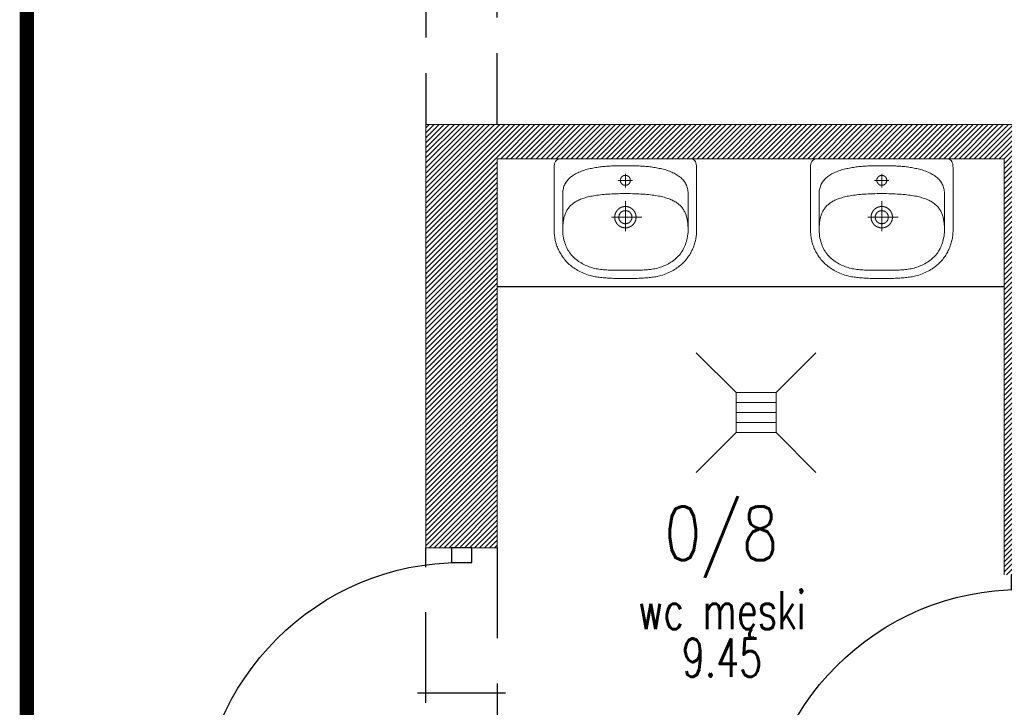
# Model space of a CAD drawing. Header units: inches. Extents: x 27484 to 71626, y -45113 to 39.
# Tile 28 of 256: x 33470 to 33815, y -39692 to -39450. Entities that reach past the tile are written whole.
import ezdxf
from ezdxf.enums import TextEntityAlignment as Align

# ---------------------------------------------------------------- set-up
doc = ezdxf.new("R2010")
doc.units = ezdxf.units.IN
doc.header["$LTSCALE"] = 50
doc.header["$MEASUREMENT"] = 0
doc.linetypes.add('DASHED', pattern=[0.75, 0.5, -0.25])
doc.linetypes.add('DASHED2', pattern=[9.525, 6.35, -3.175])
for name, color, linetype, lineweight in [('A-ARMATURA', 45, 'Continuous', 5), ('A-obwiednia proj.', 4, 'Continuous', 50), ('A-PRZERYW', 7, 'DASHED2', 18), ('A-SCIANY', 5, 'Continuous', 18), ('A-ść. istn.', 8, 'Continuous', 0), ('R-MET-DRZ', 7, 'Continuous', 15)]:
    doc.layers.add(name, color=color, linetype=linetype, lineweight=lineweight)
for name, color, linetype in [('A-podciagi', 3, 'DASHED'), ('R-MET-POM-OPIS', 7, 'Continuous'), ('R-MET-POM-OPIS-NR', 2, 'Continuous'), ('R-MET-POM-OPIS-POM', 7, 'Continuous'), ('S-DRZ-', 7, 'Continuous'), ('S-DRZ-O', 7, 'Continuous'), ('S-DRZ-SKRZYD', 5, 'Continuous'), ('S-DRZ-WEGAR', 7, 'Continuous')]:
    doc.layers.add(name, color=color, linetype=linetype)
doc.styles.add('MET_POM', font='simplex.shx')

# ---------------------------------------------------------------- blocks, each defined once
blk = doc.blocks.new('D90-L-DL')
at = {"layer": 'S-DRZ-'}
blk.add_arc((-45, 0), 90, 270, 0, dxfattribs=at)
at = {"layer": 'S-DRZ-O'}
blk.add_line((0, 15.12), (0, -15.12), dxfattribs=at)
at = {"layer": 'S-DRZ-SKRZYD'}
blk.add_line((-45, 0), (-45, -90), dxfattribs=at)
at = {"layer": 'S-DRZ-WEGAR'}
for points in [[(-50, -3.5), (-45, -3.5), (-45, 3.5), (-50, 3.5)], [(45, 3.5), (50, 3.5), (50, -3.5), (45, -3.5)]]:
    blk.add_lwpolyline(points, close=True, dxfattribs=at)
blk = doc.blocks.new('A$C3A7D2EB8')
at = {"layer": 'A-ARMATURA'}
for p, q in [((22.71, 16.63), (22.71, 16.63)), ((1.75, 12.95), (1.75, 12.95)), ((2.3, 0.03), (2.3, 0.03)), ((3.75, 0.03), (3.75, 0.03))]:
    blk.add_line(p, q, dxfattribs=at)
for points in [[(-0.01, -21.47), (-0.62, -21.46), (-1.23, -21.46), (-1.83, -21.46), (-2.42, -21.46), (-3, -21.45), (-3.57, -21.44), (-4.14, -21.43), (-4.69, -21.41), (-5.23, -21.39), (-5.77, -21.37), (-6.3, -21.34), (-6.82, -21.31), (-7.33, -21.28), (-7.83, -21.24), (-8.32, -21.19), (-8.8, -21.13), (-9.28, -21.07), (-9.75, -21.01), (-10.21, -20.93), (-10.66, -20.85), (-11.1, -20.76), (-11.53, -20.67), (-11.96, -20.56), (-12.38, -20.45), (-12.38, -20.45), (-12.98, -20.26), (-13.57, -20.07), (-14.14, -19.86), (-14.69, -19.64), (-15.22, -19.41), (-15.74, -19.16), (-16.25, -18.91), (-16.73, -18.64), (-17.2, -18.37), (-17.66, -18.08), (-18.1, -17.78), (-18.52, -17.48), (-18.93, -17.17), (-19.32, -16.85), (-19.7, -16.52), (-20.06, -16.18), (-20.41, -15.84), (-20.75, -15.49), (-21.07, -15.13), (-21.38, -14.77), (-21.67, -14.4), (-21.95, -14.03), (-22.21, -13.65), (-22.46, -13.27), (-22.7, -12.89), (-22.93, -12.5), (-23.14, -12.11), (-23.34, -11.72), (-23.53, -11.32), (-23.71, -10.92), (-23.87, -10.53), (-24.02, -10.13), (-24.16, -9.73), (-24.29, -9.33), (-24.41, -8.93), (-24.52, -8.53), (-24.61, -8.13), (-24.7, -7.73), (-24.77, -7.34), (-24.84, -6.95), (-24.89, -6.56), (-24.93, -6.17), (-24.97, -5.79), (-24.99, -5.41), (-25, -5.03), (-25.01, -4.67), (-25.01, -4.67), (-25.01, 17.36), (-24.98, 18.05), (-24.9, 18.65), (-24.76, 19.14), (-24.57, 19.55), (-24.31, 19.88), (-24, 20.13), (-23.63, 20.32), (-23.19, 20.44), (-22.69, 20.51), (-22.13, 20.53), (-0.01, 20.53), (22.12, 20.53), (22.68, 20.51), (23.18, 20.44), (23.61, 20.32), (23.99, 20.13), (24.3, 19.88), (24.55, 19.55), (24.75, 19.14), (24.88, 18.65), (24.97, 18.05), (24.99, 17.36), (24.99, -4.67), (24.99, -5.03), (24.97, -5.41), (24.95, -5.79), (24.92, -6.17), (24.87, -6.56), (24.82, -6.95), (24.76, -7.34), (24.68, -7.73), (24.6, -8.13), (24.5, -8.53), (24.4, -8.93), (24.28, -9.33), (24.15, -9.73), (24.01, -10.13), (23.86, -10.53), (23.69, -10.92), (23.52, -11.32), (23.33, -11.72), (23.13, -12.11), (22.91, -12.5), (22.69, -12.89), (22.45, -13.27), (22.2, -13.65), (21.93, -14.03), (21.65, -14.4), (21.36, -14.77), (21.05, -15.13), (20.73, -15.49), (20.4, -15.84), (20.05, -16.18), (19.69, -16.52), (19.31, -16.85), (18.91, -17.17), (18.51, -17.48), (18.08, -17.78), (17.64, -18.08), (17.19, -18.37), (16.72, -18.64), (16.23, -18.91), (15.73, -19.16), (15.21, -19.41), (14.67, -19.64), (14.12, -19.86), (13.55, -20.07), (12.97, -20.26), (12.36, -20.45), (12.36, -20.45), (11.94, -20.56), (11.52, -20.67), (11.08, -20.76), (10.64, -20.85), (10.19, -20.93), (9.73, -21.01), (9.26, -21.07), (8.79, -21.13), (8.3, -21.19), (7.81, -21.24), (7.31, -21.28), (6.8, -21.31), (6.28, -21.34), (5.75, -21.37), (5.22, -21.39), (4.67, -21.41), (4.12, -21.43), (3.56, -21.44), (2.99, -21.45), (2.41, -21.46), (1.82, -21.46), (1.22, -21.46), (0.61, -21.46), (-0.01, -21.47)], [(-0.01, -18.53), (0.52, -18.54), (1.05, -18.54), (1.59, -18.54), (2.14, -18.55), (2.69, -18.55), (3.24, -18.55), (3.8, -18.55), (4.36, -18.55), (4.92, -18.54), (5.48, -18.53), (6.04, -18.51), (6.6, -18.48), (7.15, -18.45), (7.69, -18.41), (8.23, -18.36), (8.76, -18.3), (9.28, -18.23), (9.79, -18.15), (10.3, -18.05), (10.8, -17.93), (11.29, -17.81), (11.78, -17.67), (12.27, -17.52), (12.75, -17.35), (13.23, -17.17), (13.7, -16.97), (14.17, -16.76), (14.63, -16.54), (15.08, -16.3), (15.54, -16.04), (15.98, -15.77), (16.42, -15.48), (16.85, -15.17), (17.28, -14.85), (17.71, -14.51), (18.56, -13.69), (18.93, -13.26), (19.28, -12.83), (19.6, -12.39), (19.9, -11.94), (20.17, -11.49), (20.42, -11.02), (20.65, -10.54), (20.87, -10.04), (21.06, -9.53), (21.24, -9), (21.41, -8.46), (21.56, -7.9), (21.7, -7.32), (21.82, -6.65), (21.91, -5.99), (21.97, -5.32), (21.99, -4.64), (21.99, 8.3), (21.98, 8.76), (21.93, 9.21), (21.87, 9.64), (21.78, 10.06), (21.67, 10.46), (21.55, 10.85), (21.39, 11.23), (21.22, 11.6), (21.03, 11.95), (20.83, 12.29), (20.6, 12.61), (20.35, 12.92), (20.09, 13.23), (19.82, 13.51), (19.52, 13.79), (19.22, 14.06), (18.89, 14.31), (18.56, 14.56), (18.21, 14.79), (17.85, 15.01), (17.48, 15.22), (17.09, 15.43), (16.7, 15.62), (16.29, 15.8), (15.88, 15.98), (15.46, 16.14), (15.03, 16.3), (14.59, 16.44), (14.15, 16.58), (13.7, 16.72), (13.25, 16.84), (12.79, 16.95), (12.32, 17.06), (11.86, 17.16), (11.39, 17.26), (10.91, 17.35), (10.44, 17.43), (9.97, 17.5), (9.49, 17.57), (9.02, 17.64), (8.55, 17.69), (8.07, 17.75), (7.61, 17.8), (7.14, 17.84), (6.68, 17.88), (6.22, 17.91), (5.77, 17.94), (5.32, 17.97), (4.88, 17.99), (4.44, 18.01), (4.02, 18.03), (3.6, 18.05), (3.19, 18.06), (2.79, 18.07), (2.4, 18.08), (2.01, 18.08), (1.65, 18.09), (1.29, 18.09), (0.94, 18.09), (0.61, 18.09), (0.3, 18.09), (-0.01, 18.09), (-0.01, 18.09), (-0.31, 18.09), (-0.63, 18.09), (-0.96, 18.09), (-1.3, 18.09), (-1.66, 18.09), (-2.03, 18.08), (-2.41, 18.08), (-2.8, 18.07), (-3.2, 18.06), (-3.61, 18.05), (-4.03, 18.03), (-4.46, 18.01), (-4.89, 17.99), (-5.34, 17.97), (-5.78, 17.94), (-6.24, 17.91), (-6.69, 17.88), (-7.16, 17.84), (-7.62, 17.8), (-8.09, 17.75), (-8.56, 17.69), (-9.03, 17.64), (-9.51, 17.57), (-9.98, 17.5), (-10.46, 17.43), (-10.93, 17.35), (-11.4, 17.26), (-11.87, 17.16), (-12.34, 17.06), (-12.8, 16.95), (-13.26, 16.84), (-13.72, 16.72), (-14.17, 16.58), (-14.61, 16.44), (-15.05, 16.3), (-15.47, 16.14), (-15.9, 15.98), (-16.31, 15.8), (-16.71, 15.62), (-17.11, 15.43), (-17.49, 15.22), (-17.86, 15.01), (-18.23, 14.79), (-18.57, 14.56), (-18.91, 14.31), (-19.23, 14.06), (-19.54, 13.79), (-19.83, 13.51), (-20.11, 13.23), (-20.37, 12.92), (-20.61, 12.61), (-20.84, 12.29), (-21.05, 11.95), (-21.24, 11.6), (-21.41, 11.23), (-21.56, 10.85), (-21.69, 10.46), (-21.8, 10.06), (-21.89, 9.64), (-21.95, 9.21), (-21.99, 8.76), (-22.01, 8.3), (-22.01, 8.3), (-22.01, -4.64), (-21.98, -5.32), (-21.92, -5.99), (-21.84, -6.65), (-21.72, -7.32), (-21.58, -7.9), (-21.42, -8.46), (-21.26, -9), (-21.08, -9.53), (-20.88, -10.04), (-20.67, -10.54), (-20.44, -11.02), (-20.19, -11.49), (-19.91, -11.94), (-19.62, -12.39), (-19.3, -12.83), (-18.95, -13.26), (-18.58, -13.69), (-17.72, -14.51), (-17.3, -14.85), (-16.87, -15.17), (-16.44, -15.48), (-16, -15.77), (-15.55, -16.04), (-15.1, -16.3), (-14.64, -16.54), (-14.18, -16.76), (-13.72, -16.97), (-13.24, -17.17), (-12.77, -17.35), (-12.29, -17.52), (-11.8, -17.67), (-11.31, -17.81), (-10.81, -17.93), (-10.31, -18.05), (-9.81, -18.15), (-9.3, -18.23), (-8.78, -18.3), (-8.25, -18.36), (-7.71, -18.41), (-7.16, -18.45), (-6.61, -18.48), (-6.06, -18.51), (-5.5, -18.53), (-4.94, -18.54), (-4.38, -18.55), (-3.82, -18.55), (-3.26, -18.55), (-2.7, -18.55), (-2.15, -18.55), (-1.61, -18.54), (-1.06, -18.54), (-0.53, -18.54)], [(1.75, 12.94), (1.75, 12.97), (1.75, 12.99), (1.75, 13.01), (1.75, 13.04), (1.75, 13.06), (1.74, 13.08), (1.74, 13.11), (1.74, 13.13), (1.74, 13.15), (1.74, 13.17), (1.73, 13.2), (1.73, 13.22), (1.72, 13.24), (1.72, 13.26), (1.72, 13.29), (1.71, 13.31), (1.71, 13.33), (1.7, 13.35), (1.7, 13.38), (1.69, 13.4), (1.68, 13.42), (1.68, 13.44), (1.67, 13.46), (1.66, 13.49), (1.66, 13.51), (1.65, 13.53), (1.64, 13.55), (1.63, 13.57), (1.63, 13.59), (1.62, 13.61), (1.61, 13.64), (1.6, 13.66), (1.59, 13.68), (1.58, 13.7), (1.57, 13.72), (1.56, 13.74), (1.55, 13.76), (1.54, 13.78), (1.53, 13.8), (1.52, 13.82), (1.5, 13.84), (1.49, 13.86), (1.48, 13.88), (1.47, 13.9), (1.46, 13.92), (1.44, 13.94), (1.43, 13.96), (1.42, 13.97), (1.4, 13.99), (1.39, 14.01), (1.38, 14.03), (1.36, 14.05), (1.35, 14.06), (1.33, 14.08), (1.32, 14.1), (1.3, 14.12), (1.29, 14.13), (1.27, 14.15), (1.25, 14.17), (1.24, 14.18), (1.22, 14.2), (1.21, 14.21), (1.19, 14.23), (1.17, 14.25), (1.16, 14.26), (1.14, 14.28), (1.12, 14.29), (1.1, 14.31), (1.08, 14.32), (1.07, 14.33), (1.05, 14.35), (1.03, 14.36), (1.01, 14.37), (0.99, 14.39), (0.97, 14.4), (0.95, 14.41), (0.94, 14.43), (0.92, 14.44), (0.9, 14.45), (0.88, 14.46), (0.86, 14.47), (0.84, 14.48), (0.82, 14.49), (0.8, 14.51), (0.78, 14.52), (0.76, 14.53), (0.73, 14.54), (0.71, 14.54), (0.69, 14.55), (0.67, 14.56), (0.65, 14.57), (0.63, 14.58), (0.61, 14.59), (0.59, 14.6), (0.56, 14.6), (0.54, 14.61), (0.52, 14.62), (0.5, 14.62), (0.48, 14.63), (0.45, 14.64), (0.43, 14.64), (0.41, 14.65), (0.39, 14.65), (0.37, 14.66), (0.34, 14.66), (0.32, 14.67), (0.3, 14.67), (0.28, 14.68), (0.25, 14.68), (0.23, 14.68), (0.21, 14.68), (0.18, 14.69), (0.16, 14.69), (0.14, 14.69), (0.12, 14.69), (0.09, 14.69), (0.07, 14.7), (0.05, 14.7), (0.02, 14.7), (0, 14.7), (-0.02, 14.7), (-0.04, 14.7), (-0.07, 14.7), (-0.09, 14.69), (-0.11, 14.69), (-0.14, 14.69), (-0.16, 14.69), (-0.18, 14.69), (-0.2, 14.69), (-0.23, 14.68), (-0.25, 14.68), (-0.27, 14.68), (-0.29, 14.67), (-0.32, 14.67), (-0.34, 14.66), (-0.36, 14.66), (-0.38, 14.65), (-0.41, 14.65), (-0.43, 14.64), (-0.45, 14.64), (-0.47, 14.63), (-0.5, 14.63), (-0.52, 14.62), (-0.54, 14.61), (-0.56, 14.6), (-0.58, 14.6), (-0.6, 14.59), (-0.63, 14.58), (-0.65, 14.57), (-0.67, 14.56), (-0.69, 14.56), (-0.71, 14.55), (-0.73, 14.54), (-0.75, 14.53), (-0.77, 14.52), (-0.79, 14.51), (-0.81, 14.5), (-0.83, 14.49), (-0.85, 14.47), (-0.87, 14.46), (-0.89, 14.45), (-0.91, 14.44), (-0.93, 14.43), (-0.95, 14.42), (-0.97, 14.4), (-0.99, 14.39), (-1.01, 14.38), (-1.03, 14.36), (-1.05, 14.35), (-1.06, 14.34), (-1.08, 14.32), (-1.1, 14.31), (-1.12, 14.29), (-1.13, 14.28), (-1.15, 14.26), (-1.17, 14.25), (-1.19, 14.23), (-1.2, 14.22), (-1.22, 14.2), (-1.24, 14.19), (-1.25, 14.17), (-1.27, 14.15), (-1.28, 14.14), (-1.3, 14.12), (-1.31, 14.1), (-1.33, 14.09), (-1.34, 14.07), (-1.36, 14.05), (-1.37, 14.03), (-1.39, 14.01), (-1.4, 14), (-1.41, 13.98), (-1.43, 13.96), (-1.44, 13.94), (-1.45, 13.92), (-1.47, 13.9), (-1.48, 13.88), (-1.49, 13.86), (-1.5, 13.84), (-1.51, 13.82), (-1.53, 13.8), (-1.54, 13.78), (-1.55, 13.76), (-1.56, 13.74), (-1.57, 13.72), (-1.58, 13.7), (-1.59, 13.68), (-1.6, 13.66), (-1.61, 13.64), (-1.62, 13.62), (-1.62, 13.6), (-1.63, 13.58), (-1.64, 13.55), (-1.65, 13.53), (-1.66, 13.51), (-1.66, 13.49), (-1.67, 13.47), (-1.68, 13.45), (-1.68, 13.42), (-1.69, 13.4), (-1.7, 13.38), (-1.7, 13.36), (-1.71, 13.34), (-1.71, 13.31), (-1.72, 13.29), (-1.72, 13.27), (-1.72, 13.25), (-1.73, 13.22), (-1.73, 13.2), (-1.73, 13.18), (-1.74, 13.15), (-1.74, 13.13), (-1.74, 13.11), (-1.74, 13.09), (-1.75, 13.06), (-1.75, 13.04), (-1.75, 13.02), (-1.75, 13), (-1.75, 12.97), (-1.75, 12.95), (-1.75, 12.93), (-1.75, 12.9), (-1.75, 12.88), (-1.75, 12.86), (-1.75, 12.83), (-1.74, 12.81), (-1.74, 12.79), (-1.74, 12.77), (-1.74, 12.74), (-1.74, 12.72), (-1.73, 12.7), (-1.73, 12.68), (-1.73, 12.65), (-1.72, 12.63), (-1.72, 12.61), (-1.71, 12.59), (-1.71, 12.56), (-1.7, 12.54), (-1.7, 12.52), (-1.69, 12.5), (-1.68, 12.47), (-1.68, 12.45), (-1.67, 12.43), (-1.67, 12.41), (-1.66, 12.39), (-1.65, 12.37), (-1.64, 12.34), (-1.63, 12.32), (-1.63, 12.3), (-1.62, 12.28), (-1.61, 12.26), (-1.6, 12.24), (-1.59, 12.22), (-1.58, 12.2), (-1.57, 12.18), (-1.56, 12.15), (-1.55, 12.13), (-1.54, 12.11), (-1.53, 12.09), (-1.52, 12.07), (-1.51, 12.05), (-1.49, 12.03), (-1.48, 12.02), (-1.47, 12), (-1.46, 11.98), (-1.44, 11.96), (-1.43, 11.94), (-1.42, 11.92), (-1.4, 11.9), (-1.39, 11.88), (-1.38, 11.87), (-1.36, 11.85), (-1.35, 11.83), (-1.33, 11.81), (-1.32, 11.79), (-1.3, 11.78), (-1.29, 11.76), (-1.27, 11.74), (-1.26, 11.73), (-1.24, 11.71), (-1.22, 11.7), (-1.21, 11.68), (-1.19, 11.66), (-1.17, 11.65), (-1.16, 11.63), (-1.14, 11.62), (-1.12, 11.6), (-1.1, 11.59), (-1.09, 11.57), (-1.07, 11.56), (-1.05, 11.55), (-1.03, 11.53), (-1.01, 11.52), (-0.99, 11.51), (-0.97, 11.49), (-0.96, 11.48), (-0.94, 11.47), (-0.92, 11.46), (-0.9, 11.44), (-0.88, 11.43), (-0.86, 11.42), (-0.84, 11.41), (-0.82, 11.4), (-0.8, 11.39), (-0.78, 11.38), (-0.76, 11.37), (-0.73, 11.36), (-0.71, 11.35), (-0.69, 11.34), (-0.67, 11.33), (-0.65, 11.32), (-0.63, 11.31), (-0.61, 11.31), (-0.59, 11.3), (-0.56, 11.29), (-0.54, 11.28), (-0.52, 11.28), (-0.5, 11.27), (-0.48, 11.26), (-0.46, 11.26), (-0.43, 11.25), (-0.41, 11.25), (-0.39, 11.24), (-0.37, 11.24), (-0.34, 11.23), (-0.32, 11.23), (-0.3, 11.22), (-0.28, 11.22), (-0.25, 11.22), (-0.23, 11.21), (-0.21, 11.21), (-0.19, 11.21), (-0.16, 11.2), (-0.14, 11.2), (-0.12, 11.2), (-0.09, 11.2), (-0.07, 11.2), (-0.05, 11.2), (-0.03, 11.2), (0, 11.2), (0.02, 11.2), (0.04, 11.2), (0.07, 11.2), (0.09, 11.2), (0.11, 11.2), (0.13, 11.2), (0.16, 11.2), (0.18, 11.21), (0.2, 11.21), (0.23, 11.21), (0.25, 11.21), (0.27, 11.22), (0.29, 11.22), (0.32, 11.23), (0.34, 11.23), (0.36, 11.23), (0.38, 11.24), (0.41, 11.24), (0.43, 11.25), (0.45, 11.26), (0.47, 11.26), (0.49, 11.27), (0.52, 11.28), (0.54, 11.28), (0.56, 11.29), (0.58, 11.3), (0.6, 11.3), (0.62, 11.31), (0.65, 11.32), (0.67, 11.33), (0.69, 11.34), (0.71, 11.35), (0.73, 11.36), (0.75, 11.37), (0.77, 11.38), (0.79, 11.39), (0.81, 11.4), (0.83, 11.41), (0.85, 11.42), (0.87, 11.43), (0.89, 11.44), (0.91, 11.45), (0.93, 11.47), (0.95, 11.48), (0.97, 11.49), (0.99, 11.5), (1.01, 11.52), (1.03, 11.53), (1.04, 11.54), (1.06, 11.56), (1.08, 11.57), (1.1, 11.59), (1.12, 11.6), (1.13, 11.61), (1.15, 11.63), (1.17, 11.65), (1.19, 11.66), (1.2, 11.68), (1.22, 11.69), (1.24, 11.71), (1.25, 11.72), (1.27, 11.74), (1.28, 11.76), (1.3, 11.77), (1.31, 11.79), (1.33, 11.81), (1.34, 11.83), (1.36, 11.84), (1.37, 11.86), (1.39, 11.88), (1.4, 11.9), (1.41, 11.92), (1.43, 11.94), (1.44, 11.95), (1.45, 11.97), (1.47, 11.99), (1.48, 12.01), (1.49, 12.03), (1.5, 12.05), (1.51, 12.07), (1.53, 12.09), (1.54, 12.11), (1.55, 12.13), (1.56, 12.15), (1.57, 12.17), (1.58, 12.19), (1.59, 12.21), (1.6, 12.23), (1.61, 12.25), (1.62, 12.28), (1.62, 12.3), (1.63, 12.32), (1.64, 12.34), (1.65, 12.36), (1.66, 12.38), (1.66, 12.4), (1.67, 12.43), (1.68, 12.45), (1.68, 12.47), (1.69, 12.49), (1.7, 12.51), (1.7, 12.54), (1.71, 12.56), (1.71, 12.58), (1.72, 12.6), (1.72, 12.63), (1.72, 12.65), (1.73, 12.67), (1.73, 12.69), (1.73, 12.72), (1.74, 12.74), (1.74, 12.76), (1.74, 12.78), (1.74, 12.81), (1.75, 12.83), (1.75, 12.85), (1.75, 12.88), (1.75, 12.9), (1.75, 12.92), (1.75, 12.94)], [(3.75, 0.02), (3.75, 0.06), (3.75, 0.09), (3.75, 0.12), (3.75, 0.16), (3.75, 0.19), (3.74, 0.22), (3.74, 0.26), (3.74, 0.29), (3.74, 0.32), (3.74, 0.36), (3.73, 0.39), (3.73, 0.42), (3.73, 0.46), (3.72, 0.49), (3.72, 0.52), (3.71, 0.56), (3.71, 0.59), (3.7, 0.62), (3.7, 0.66), (3.69, 0.69), (3.68, 0.72), (3.68, 0.76), (3.67, 0.79), (3.66, 0.82), (3.66, 0.85), (3.65, 0.89), (3.64, 0.92), (3.63, 0.95), (3.63, 0.99), (3.62, 1.02), (3.61, 1.05), (3.6, 1.08), (3.59, 1.11), (3.58, 1.15), (3.57, 1.18), (3.56, 1.21), (3.55, 1.24), (3.54, 1.27), (3.53, 1.31), (3.51, 1.34), (3.5, 1.37), (3.49, 1.4), (3.48, 1.43), (3.46, 1.46), (3.45, 1.49), (3.44, 1.52), (3.42, 1.55), (3.41, 1.59), (3.4, 1.62), (3.38, 1.65), (3.37, 1.68), (3.35, 1.71), (3.34, 1.74), (3.32, 1.77), (3.31, 1.8), (3.29, 1.83), (3.27, 1.85), (3.26, 1.88), (3.24, 1.91), (3.22, 1.94), (3.21, 1.97), (3.19, 2), (3.17, 2.03), (3.15, 2.06), (3.14, 2.08), (3.12, 2.11), (3.1, 2.14), (3.08, 2.17), (3.06, 2.19), (3.04, 2.22), (3.02, 2.25), (3, 2.28), (2.98, 2.3), (2.96, 2.33), (2.94, 2.36), (2.92, 2.38), (2.9, 2.41), (2.88, 2.43), (2.85, 2.46), (2.83, 2.49), (2.81, 2.51), (2.79, 2.54), (2.76, 2.56), (2.74, 2.59), (2.72, 2.61), (2.7, 2.63), (2.67, 2.66), (2.65, 2.68), (2.63, 2.71), (2.6, 2.73), (2.58, 2.75), (2.55, 2.77), (2.53, 2.8), (2.5, 2.82), (2.48, 2.84), (2.45, 2.86), (2.43, 2.89), (2.4, 2.91), (2.38, 2.93), (2.35, 2.95), (2.32, 2.97), (2.3, 2.99), (2.27, 3.01), (2.24, 3.03), (2.22, 3.05), (2.19, 3.07), (2.16, 3.09), (2.13, 3.11), (2.11, 3.13), (2.08, 3.15), (2.05, 3.17), (2.02, 3.19), (1.99, 3.2), (1.97, 3.22), (1.94, 3.24), (1.91, 3.26), (1.88, 3.27), (1.85, 3.29), (1.82, 3.31), (1.79, 3.32), (1.76, 3.34), (1.73, 3.35), (1.7, 3.37), (1.67, 3.38), (1.64, 3.4), (1.61, 3.41), (1.58, 3.43), (1.55, 3.44), (1.52, 3.46), (1.49, 3.47), (1.46, 3.48), (1.43, 3.49), (1.4, 3.51), (1.37, 3.52), (1.33, 3.53), (1.3, 3.54), (1.27, 3.56), (1.24, 3.57), (1.21, 3.58), (1.18, 3.59), (1.14, 3.6), (1.11, 3.61), (1.08, 3.62), (1.05, 3.63), (1.02, 3.64), (0.98, 3.65), (0.95, 3.65), (0.92, 3.66), (0.89, 3.67), (0.85, 3.68), (0.82, 3.69), (0.79, 3.69), (0.75, 3.7), (0.72, 3.71), (0.69, 3.71), (0.66, 3.72), (0.62, 3.73), (0.59, 3.73), (0.56, 3.74), (0.52, 3.74), (0.49, 3.75), (0.46, 3.75), (0.42, 3.75), (0.39, 3.76), (0.36, 3.76), (0.32, 3.76), (0.29, 3.77), (0.26, 3.77), (0.22, 3.77), (0.19, 3.77), (0.16, 3.77), (0.12, 3.78), (0.09, 3.78), (0.05, 3.78), (0.02, 3.78), (-0.01, 3.78), (-0.05, 3.78), (-0.08, 3.78), (-0.11, 3.78), (-0.15, 3.77), (-0.18, 3.77), (-0.21, 3.77), (-0.25, 3.77), (-0.28, 3.77), (-0.31, 3.76), (-0.35, 3.76), (-0.38, 3.76), (-0.41, 3.75), (-0.45, 3.75), (-0.48, 3.75), (-0.51, 3.74), (-0.55, 3.74), (-0.58, 3.73), (-0.61, 3.73), (-0.65, 3.72), (-0.68, 3.72), (-0.71, 3.71), (-0.75, 3.7), (-0.78, 3.7), (-0.81, 3.69), (-0.84, 3.68), (-0.88, 3.67), (-0.91, 3.67), (-0.94, 3.66), (-0.97, 3.65), (-1.01, 3.64), (-1.04, 3.63), (-1.07, 3.62), (-1.1, 3.61), (-1.14, 3.6), (-1.17, 3.59), (-1.2, 3.58), (-1.23, 3.57), (-1.26, 3.56), (-1.29, 3.55), (-1.33, 3.54), (-1.36, 3.52), (-1.39, 3.51), (-1.42, 3.5), (-1.45, 3.49), (-1.48, 3.47), (-1.51, 3.46), (-1.54, 3.45), (-1.57, 3.43), (-1.6, 3.42), (-1.63, 3.4), (-1.66, 3.39), (-1.69, 3.37), (-1.72, 3.36), (-1.75, 3.34), (-1.78, 3.33), (-1.81, 3.31), (-1.84, 3.29), (-1.87, 3.28), (-1.9, 3.26), (-1.93, 3.24), (-1.96, 3.23), (-1.99, 3.21), (-2.01, 3.19), (-2.04, 3.17), (-2.07, 3.15), (-2.1, 3.13), (-2.13, 3.12), (-2.15, 3.1), (-2.18, 3.08), (-2.21, 3.06), (-2.24, 3.04), (-2.26, 3.02), (-2.29, 3), (-2.32, 2.98), (-2.34, 2.96), (-2.37, 2.93), (-2.39, 2.91), (-2.42, 2.89), (-2.45, 2.87), (-2.47, 2.85), (-2.5, 2.83), (-2.52, 2.8), (-2.55, 2.78), (-2.57, 2.76), (-2.59, 2.73), (-2.62, 2.71), (-2.64, 2.69), (-2.67, 2.66), (-2.69, 2.64), (-2.71, 2.62), (-2.74, 2.59), (-2.76, 2.57), (-2.78, 2.54), (-2.8, 2.52), (-2.83, 2.49), (-2.85, 2.47), (-2.87, 2.44), (-2.89, 2.42), (-2.91, 2.39), (-2.93, 2.36), (-2.95, 2.34), (-2.97, 2.31), (-3, 2.28), (-3.02, 2.26), (-3.03, 2.23), (-3.05, 2.2), (-3.07, 2.18), (-3.09, 2.15), (-3.11, 2.12), (-3.13, 2.09), (-3.15, 2.06), (-3.17, 2.04), (-3.18, 2.01), (-3.2, 1.98), (-3.22, 1.95), (-3.24, 1.92), (-3.25, 1.89), (-3.27, 1.86), (-3.29, 1.83), (-3.3, 1.8), (-3.32, 1.77), (-3.33, 1.74), (-3.35, 1.71), (-3.36, 1.68), (-3.38, 1.65), (-3.39, 1.62), (-3.41, 1.59), (-3.42, 1.56), (-3.43, 1.53), (-3.45, 1.5), (-3.46, 1.47), (-3.47, 1.44), (-3.49, 1.41), (-3.5, 1.38), (-3.51, 1.35), (-3.52, 1.31), (-3.53, 1.28), (-3.54, 1.25), (-3.56, 1.22), (-3.57, 1.19), (-3.58, 1.16), (-3.59, 1.12), (-3.6, 1.09), (-3.61, 1.06), (-3.61, 1.03), (-3.62, 0.99), (-3.63, 0.96), (-3.64, 0.93), (-3.65, 0.9), (-3.66, 0.86), (-3.66, 0.83), (-3.67, 0.8), (-3.68, 0.77), (-3.68, 0.73), (-3.69, 0.7), (-3.7, 0.67), (-3.7, 0.63), (-3.71, 0.6), (-3.71, 0.57), (-3.72, 0.53), (-3.72, 0.5), (-3.72, 0.47), (-3.73, 0.43), (-3.73, 0.4), (-3.73, 0.37), (-3.74, 0.33), (-3.74, 0.3), (-3.74, 0.27), (-3.74, 0.23), (-3.75, 0.2), (-3.75, 0.17), (-3.75, 0.13), (-3.75, 0.1), (-3.75, 0.07), (-3.75, 0.03), (-3.75, 0), (-3.75, -0.04), (-3.75, -0.07), (-3.75, -0.1), (-3.75, -0.14), (-3.74, -0.17), (-3.74, -0.2), (-3.74, -0.24), (-3.74, -0.27), (-3.74, -0.3), (-3.73, -0.34), (-3.73, -0.37), (-3.73, -0.4), (-3.72, -0.44), (-3.72, -0.47), (-3.71, -0.5), (-3.71, -0.54), (-3.7, -0.57), (-3.7, -0.6), (-3.69, -0.64), (-3.68, -0.67), (-3.68, -0.7), (-3.67, -0.73), (-3.66, -0.77), (-3.66, -0.8), (-3.65, -0.83), (-3.64, -0.87), (-3.63, -0.9), (-3.63, -0.93), (-3.62, -0.96), (-3.61, -1), (-3.6, -1.03), (-3.59, -1.06), (-3.58, -1.09), (-3.57, -1.12), (-3.56, -1.16), (-3.55, -1.19), (-3.54, -1.22), (-3.53, -1.25), (-3.51, -1.28), (-3.5, -1.31), (-3.49, -1.35), (-3.48, -1.38), (-3.46, -1.41), (-3.45, -1.44), (-3.44, -1.47), (-3.43, -1.5), (-3.41, -1.53), (-3.4, -1.56), (-3.38, -1.59), (-3.37, -1.62), (-3.35, -1.65), (-3.34, -1.68), (-3.32, -1.71), (-3.31, -1.74), (-3.29, -1.77), (-3.27, -1.8), (-3.26, -1.83), (-3.24, -1.86), (-3.22, -1.89), (-3.21, -1.92), (-3.19, -1.94), (-3.17, -1.97), (-3.15, -2), (-3.14, -2.03), (-3.12, -2.06), (-3.1, -2.09), (-3.08, -2.11), (-3.06, -2.14), (-3.04, -2.17), (-3.02, -2.19), (-3, -2.22), (-2.98, -2.25), (-2.96, -2.28), (-2.94, -2.3), (-2.92, -2.33), (-2.9, -2.35), (-2.88, -2.38), (-2.85, -2.41), (-2.83, -2.43), (-2.81, -2.46), (-2.79, -2.48), (-2.77, -2.51), (-2.74, -2.53), (-2.72, -2.55), (-2.7, -2.58), (-2.67, -2.6), (-2.65, -2.63), (-2.63, -2.65), (-2.6, -2.67), (-2.58, -2.7), (-2.55, -2.72), (-2.53, -2.74), (-2.5, -2.77), (-2.48, -2.79), (-2.45, -2.81), (-2.43, -2.83), (-2.4, -2.85), (-2.38, -2.87), (-2.35, -2.9), (-2.32, -2.92), (-2.3, -2.94), (-2.27, -2.96), (-2.24, -2.98), (-2.22, -3), (-2.19, -3.02), (-2.16, -3.04), (-2.13, -3.06), (-2.11, -3.08), (-2.08, -3.09), (-2.05, -3.11), (-2.02, -3.13), (-1.99, -3.15), (-1.97, -3.17), (-1.94, -3.18), (-1.91, -3.2), (-1.88, -3.22), (-1.85, -3.23), (-1.82, -3.25), (-1.79, -3.27), (-1.76, -3.28), (-1.73, -3.3), (-1.7, -3.31), (-1.67, -3.33), (-1.64, -3.34), (-1.61, -3.36), (-1.58, -3.37), (-1.55, -3.39), (-1.52, -3.4), (-1.49, -3.41), (-1.46, -3.43), (-1.43, -3.44), (-1.4, -3.45), (-1.37, -3.47), (-1.33, -3.48), (-1.3, -3.49), (-1.27, -3.5), (-1.24, -3.51), (-1.21, -3.52), (-1.18, -3.53), (-1.14, -3.54), (-1.11, -3.55), (-1.08, -3.56), (-1.05, -3.57), (-1.02, -3.58), (-0.98, -3.59), (-0.95, -3.6), (-0.92, -3.61), (-0.89, -3.62), (-0.85, -3.62), (-0.82, -3.63), (-0.79, -3.64), (-0.75, -3.65), (-0.72, -3.65), (-0.69, -3.66), (-0.66, -3.66), (-0.62, -3.67), (-0.59, -3.68), (-0.56, -3.68), (-0.52, -3.69), (-0.49, -3.69), (-0.46, -3.69), (-0.42, -3.7), (-0.39, -3.7), (-0.36, -3.71), (-0.32, -3.71), (-0.29, -3.71), (-0.26, -3.71), (-0.22, -3.72), (-0.19, -3.72), (-0.16, -3.72), (-0.12, -3.72), (-0.09, -3.72), (-0.06, -3.72), (-0.02, -3.72), (0.01, -3.72), (0.05, -3.72), (0.08, -3.72), (0.11, -3.72), (0.15, -3.72), (0.18, -3.72), (0.21, -3.72), (0.25, -3.71), (0.28, -3.71), (0.31, -3.71), (0.35, -3.71), (0.38, -3.7), (0.41, -3.7), (0.45, -3.7), (0.48, -3.69), (0.51, -3.69), (0.55, -3.68), (0.58, -3.68), (0.61, -3.67), (0.65, -3.67), (0.68, -3.66), (0.71, -3.65), (0.75, -3.65), (0.78, -3.64), (0.81, -3.63), (0.84, -3.63), (0.88, -3.62), (0.91, -3.61), (0.94, -3.6), (0.97, -3.59), (1.01, -3.59), (1.04, -3.58), (1.07, -3.57), (1.1, -3.56), (1.13, -3.55), (1.17, -3.54), (1.2, -3.53), (1.23, -3.52), (1.26, -3.5), (1.29, -3.49), (1.33, -3.48), (1.36, -3.47), (1.39, -3.46), (1.42, -3.44), (1.45, -3.43), (1.48, -3.42), (1.51, -3.4), (1.54, -3.39), (1.57, -3.38), (1.6, -3.36), (1.63, -3.35), (1.66, -3.33), (1.69, -3.32), (1.72, -3.3), (1.75, -3.29), (1.78, -3.27), (1.81, -3.26), (1.84, -3.24), (1.87, -3.22), (1.9, -3.21), (1.93, -3.19), (1.96, -3.17), (1.99, -3.15), (2.01, -3.14), (2.04, -3.12), (2.07, -3.1), (2.1, -3.08), (2.13, -3.06), (2.15, -3.04), (2.18, -3.02), (2.21, -3), (2.24, -2.98), (2.26, -2.96), (2.29, -2.94), (2.32, -2.92), (2.34, -2.9), (2.37, -2.88), (2.39, -2.86), (2.42, -2.84), (2.44, -2.82), (2.47, -2.79), (2.5, -2.77), (2.52, -2.75), (2.55, -2.73), (2.57, -2.7), (2.59, -2.68), (2.62, -2.66), (2.64, -2.63), (2.67, -2.61), (2.69, -2.59), (2.71, -2.56), (2.74, -2.54), (2.76, -2.51), (2.78, -2.49), (2.8, -2.46), (2.83, -2.44), (2.85, -2.41), (2.87, -2.39), (2.89, -2.36), (2.91, -2.34), (2.93, -2.31), (2.95, -2.28), (2.97, -2.26), (2.99, -2.23), (3.01, -2.2), (3.03, -2.18), (3.05, -2.15), (3.07, -2.12), (3.09, -2.09), (3.11, -2.07), (3.13, -2.04), (3.15, -2.01), (3.17, -1.98), (3.18, -1.95), (3.2, -1.92), (3.22, -1.9), (3.24, -1.87), (3.25, -1.84), (3.27, -1.81), (3.29, -1.78), (3.3, -1.75), (3.32, -1.72), (3.33, -1.69), (3.35, -1.66), (3.36, -1.63), (3.38, -1.6), (3.39, -1.57), (3.41, -1.54), (3.42, -1.51), (3.43, -1.48), (3.45, -1.45), (3.46, -1.42), (3.47, -1.39), (3.49, -1.35), (3.5, -1.32), (3.51, -1.29), (3.52, -1.26), (3.53, -1.23), (3.54, -1.2), (3.56, -1.17), (3.57, -1.13), (3.58, -1.1), (3.59, -1.07), (3.6, -1.04), (3.61, -1), (3.61, -0.97), (3.62, -0.94), (3.63, -0.91), (3.64, -0.88), (3.65, -0.84), (3.66, -0.81), (3.66, -0.78), (3.67, -0.74), (3.68, -0.71), (3.68, -0.68), (3.69, -0.65), (3.7, -0.61), (3.7, -0.58), (3.71, -0.55), (3.71, -0.51), (3.72, -0.48), (3.72, -0.45), (3.72, -0.41), (3.73, -0.38), (3.73, -0.35), (3.73, -0.31), (3.74, -0.28), (3.74, -0.25), (3.74, -0.21), (3.74, -0.18), (3.75, -0.15), (3.75, -0.11), (3.75, -0.08), (3.75, -0.05), (3.75, -0.01), (3.75, 0.02)], [(2.3, 0.02), (2.3, 0.05), (2.3, 0.08), (2.3, 0.1), (2.3, 0.13), (2.3, 0.16), (2.29, 0.18), (2.29, 0.21), (2.29, 0.23), (2.29, 0.26), (2.29, 0.29), (2.28, 0.31), (2.28, 0.34), (2.27, 0.36), (2.27, 0.39), (2.27, 0.42), (2.26, 0.44), (2.26, 0.47), (2.25, 0.49), (2.25, 0.52), (2.24, 0.55), (2.23, 0.57), (2.23, 0.6), (2.22, 0.62), (2.21, 0.65), (2.21, 0.67), (2.2, 0.7), (2.19, 0.72), (2.18, 0.75), (2.18, 0.77), (2.17, 0.8), (2.16, 0.82), (2.15, 0.85), (2.14, 0.87), (2.13, 0.9), (2.12, 0.92), (2.11, 0.94), (2.1, 0.97), (2.09, 0.99), (2.08, 1.02), (2.07, 1.04), (2.05, 1.06), (2.04, 1.09), (2.03, 1.11), (2.02, 1.13), (2, 1.16), (1.99, 1.18), (1.98, 1.2), (1.96, 1.22), (1.95, 1.25), (1.94, 1.27), (1.92, 1.29), (1.91, 1.31), (1.89, 1.33), (1.88, 1.36), (1.86, 1.38), (1.85, 1.4), (1.83, 1.42), (1.81, 1.44), (1.8, 1.46), (1.78, 1.48), (1.77, 1.5), (1.75, 1.52), (1.73, 1.54), (1.71, 1.56), (1.7, 1.58), (1.68, 1.6), (1.66, 1.62), (1.64, 1.64), (1.62, 1.66), (1.6, 1.67), (1.59, 1.69), (1.57, 1.71), (1.55, 1.73), (1.53, 1.75), (1.51, 1.76), (1.49, 1.78), (1.47, 1.8), (1.45, 1.81), (1.43, 1.83), (1.41, 1.85), (1.39, 1.86), (1.36, 1.88), (1.34, 1.89), (1.32, 1.91), (1.3, 1.92), (1.28, 1.94), (1.26, 1.95), (1.23, 1.97), (1.21, 1.98), (1.19, 2), (1.17, 2.01), (1.14, 2.02), (1.12, 2.03), (1.1, 2.05), (1.08, 2.06), (1.05, 2.07), (1.03, 2.08), (1.01, 2.1), (0.98, 2.11), (0.96, 2.12), (0.93, 2.13), (0.91, 2.14), (0.89, 2.15), (0.86, 2.16), (0.84, 2.17), (0.81, 2.18), (0.79, 2.19), (0.76, 2.2), (0.74, 2.21), (0.71, 2.21), (0.69, 2.22), (0.66, 2.23), (0.64, 2.24), (0.61, 2.24), (0.59, 2.25), (0.56, 2.26), (0.54, 2.26), (0.51, 2.27), (0.49, 2.28), (0.46, 2.28), (0.43, 2.29), (0.41, 2.29), (0.38, 2.3), (0.36, 2.3), (0.33, 2.3), (0.3, 2.31), (0.28, 2.31), (0.25, 2.31), (0.23, 2.32), (0.2, 2.32), (0.17, 2.32), (0.15, 2.32), (0.12, 2.32), (0.09, 2.33), (0.07, 2.33), (0.04, 2.33), (0.02, 2.33), (-0.01, 2.33), (-0.04, 2.33), (-0.06, 2.33), (-0.09, 2.33), (-0.12, 2.32), (-0.14, 2.32), (-0.17, 2.32), (-0.19, 2.32), (-0.22, 2.32), (-0.25, 2.31), (-0.27, 2.31), (-0.3, 2.31), (-0.32, 2.3), (-0.35, 2.3), (-0.38, 2.3), (-0.4, 2.29), (-0.43, 2.29), (-0.45, 2.28), (-0.48, 2.28), (-0.51, 2.27), (-0.53, 2.26), (-0.56, 2.26), (-0.58, 2.25), (-0.61, 2.25), (-0.63, 2.24), (-0.66, 2.23), (-0.68, 2.22), (-0.71, 2.22), (-0.73, 2.21), (-0.76, 2.2), (-0.78, 2.19), (-0.81, 2.18), (-0.83, 2.17), (-0.86, 2.16), (-0.88, 2.15), (-0.9, 2.14), (-0.93, 2.13), (-0.95, 2.12), (-0.98, 2.11), (-1, 2.1), (-1.02, 2.09), (-1.05, 2.07), (-1.07, 2.06), (-1.09, 2.05), (-1.12, 2.04), (-1.14, 2.02), (-1.16, 2.01), (-1.19, 2), (-1.21, 1.98), (-1.23, 1.97), (-1.25, 1.96), (-1.27, 1.94), (-1.3, 1.93), (-1.32, 1.91), (-1.34, 1.9), (-1.36, 1.88), (-1.38, 1.87), (-1.4, 1.85), (-1.42, 1.83), (-1.44, 1.82), (-1.46, 1.8), (-1.48, 1.78), (-1.5, 1.77), (-1.52, 1.75), (-1.54, 1.73), (-1.56, 1.71), (-1.58, 1.7), (-1.6, 1.68), (-1.62, 1.66), (-1.64, 1.64), (-1.66, 1.62), (-1.67, 1.6), (-1.69, 1.58), (-1.71, 1.57), (-1.73, 1.55), (-1.75, 1.53), (-1.76, 1.51), (-1.78, 1.49), (-1.8, 1.46), (-1.81, 1.44), (-1.83, 1.42), (-1.84, 1.4), (-1.86, 1.38), (-1.87, 1.36), (-1.89, 1.34), (-1.9, 1.32), (-1.92, 1.3), (-1.93, 1.27), (-1.95, 1.25), (-1.96, 1.23), (-1.97, 1.21), (-1.99, 1.18), (-2, 1.16), (-2.01, 1.14), (-2.03, 1.11), (-2.04, 1.09), (-2.05, 1.07), (-2.06, 1.04), (-2.07, 1.02), (-2.09, 1), (-2.1, 0.97), (-2.11, 0.95), (-2.12, 0.93), (-2.13, 0.9), (-2.14, 0.88), (-2.15, 0.85), (-2.16, 0.83), (-2.17, 0.8), (-2.17, 0.78), (-2.18, 0.75), (-2.19, 0.73), (-2.2, 0.7), (-2.21, 0.68), (-2.21, 0.65), (-2.22, 0.63), (-2.23, 0.6), (-2.23, 0.58), (-2.24, 0.55), (-2.25, 0.53), (-2.25, 0.5), (-2.26, 0.47), (-2.26, 0.45), (-2.27, 0.42), (-2.27, 0.4), (-2.27, 0.37), (-2.28, 0.34), (-2.28, 0.32), (-2.28, 0.29), (-2.29, 0.27), (-2.29, 0.24), (-2.29, 0.21), (-2.29, 0.19), (-2.3, 0.16), (-2.3, 0.14), (-2.3, 0.11), (-2.3, 0.08), (-2.3, 0.06), (-2.3, 0.03), (-2.3, 0), (-2.3, -0.02), (-2.3, -0.05), (-2.3, -0.07), (-2.3, -0.1), (-2.29, -0.13), (-2.29, -0.15), (-2.29, -0.18), (-2.29, -0.21), (-2.29, -0.23), (-2.28, -0.26), (-2.28, -0.28), (-2.28, -0.31), (-2.27, -0.34), (-2.27, -0.36), (-2.26, -0.39), (-2.26, -0.41), (-2.25, -0.44), (-2.25, -0.47), (-2.24, -0.49), (-2.23, -0.52), (-2.23, -0.54), (-2.22, -0.57), (-2.21, -0.59), (-2.21, -0.62), (-2.2, -0.64), (-2.19, -0.67), (-2.18, -0.69), (-2.18, -0.72), (-2.17, -0.74), (-2.16, -0.77), (-2.15, -0.79), (-2.14, -0.82), (-2.13, -0.84), (-2.12, -0.87), (-2.11, -0.89), (-2.1, -0.91), (-2.09, -0.94), (-2.08, -0.96), (-2.07, -0.98), (-2.05, -1.01), (-2.04, -1.03), (-2.03, -1.06), (-2.02, -1.08), (-2, -1.1), (-1.99, -1.12), (-1.98, -1.15), (-1.96, -1.17), (-1.95, -1.19), (-1.94, -1.21), (-1.92, -1.24), (-1.91, -1.26), (-1.89, -1.28), (-1.88, -1.3), (-1.86, -1.32), (-1.85, -1.34), (-1.83, -1.36), (-1.82, -1.39), (-1.8, -1.41), (-1.78, -1.43), (-1.77, -1.45), (-1.75, -1.47), (-1.73, -1.49), (-1.71, -1.51), (-1.7, -1.53), (-1.68, -1.55), (-1.66, -1.56), (-1.64, -1.58), (-1.62, -1.6), (-1.61, -1.62), (-1.59, -1.64), (-1.57, -1.66), (-1.55, -1.67), (-1.53, -1.69), (-1.51, -1.71), (-1.49, -1.73), (-1.47, -1.74), (-1.45, -1.76), (-1.43, -1.78), (-1.41, -1.79), (-1.39, -1.81), (-1.37, -1.82), (-1.34, -1.84), (-1.32, -1.85), (-1.3, -1.87), (-1.28, -1.88), (-1.26, -1.9), (-1.24, -1.91), (-1.21, -1.93), (-1.19, -1.94), (-1.17, -1.95), (-1.15, -1.97), (-1.12, -1.98), (-1.1, -1.99), (-1.08, -2.01), (-1.05, -2.02), (-1.03, -2.03), (-1.01, -2.04), (-0.98, -2.05), (-0.96, -2.06), (-0.93, -2.07), (-0.91, -2.09), (-0.89, -2.1), (-0.86, -2.11), (-0.84, -2.11), (-0.81, -2.12), (-0.79, -2.13), (-0.76, -2.14), (-0.74, -2.15), (-0.71, -2.16), (-0.69, -2.17), (-0.66, -2.18), (-0.64, -2.18), (-0.61, -2.19), (-0.59, -2.2), (-0.56, -2.2), (-0.54, -2.21), (-0.51, -2.22), (-0.49, -2.22), (-0.46, -2.23), (-0.43, -2.23), (-0.41, -2.24), (-0.38, -2.24), (-0.36, -2.24), (-0.33, -2.25), (-0.3, -2.25), (-0.28, -2.26), (-0.25, -2.26), (-0.23, -2.26), (-0.2, -2.26), (-0.17, -2.27), (-0.15, -2.27), (-0.12, -2.27), (-0.1, -2.27), (-0.07, -2.27), (-0.04, -2.27), (-0.02, -2.27), (0.01, -2.27), (0.04, -2.27), (0.06, -2.27), (0.09, -2.27), (0.11, -2.27), (0.14, -2.27), (0.17, -2.27), (0.19, -2.26), (0.22, -2.26), (0.25, -2.26), (0.27, -2.26), (0.3, -2.25), (0.32, -2.25), (0.35, -2.25), (0.38, -2.24), (0.4, -2.24), (0.43, -2.23), (0.45, -2.23), (0.48, -2.22), (0.5, -2.22), (0.53, -2.21), (0.56, -2.2), (0.58, -2.2), (0.61, -2.19), (0.63, -2.18), (0.66, -2.18), (0.68, -2.17), (0.71, -2.16), (0.73, -2.15), (0.76, -2.14), (0.78, -2.14), (0.81, -2.13), (0.83, -2.12), (0.86, -2.11), (0.88, -2.1), (0.9, -2.09), (0.93, -2.08), (0.95, -2.07), (0.98, -2.06), (1, -2.04), (1.02, -2.03), (1.05, -2.02), (1.07, -2.01), (1.09, -2), (1.12, -1.98), (1.14, -1.97), (1.16, -1.96), (1.18, -1.94), (1.21, -1.93), (1.23, -1.92), (1.25, -1.9), (1.27, -1.89), (1.3, -1.87), (1.32, -1.86), (1.34, -1.84), (1.36, -1.83), (1.38, -1.81), (1.4, -1.8), (1.42, -1.78), (1.44, -1.76), (1.46, -1.75), (1.48, -1.73), (1.5, -1.71), (1.52, -1.7), (1.54, -1.68), (1.56, -1.66), (1.58, -1.64), (1.6, -1.62), (1.62, -1.61), (1.64, -1.59), (1.66, -1.57), (1.67, -1.55), (1.69, -1.53), (1.71, -1.51), (1.73, -1.49), (1.74, -1.47), (1.76, -1.45), (1.78, -1.43), (1.79, -1.41), (1.81, -1.39), (1.83, -1.37), (1.84, -1.35), (1.86, -1.33), (1.87, -1.31), (1.89, -1.28), (1.9, -1.26), (1.92, -1.24), (1.93, -1.22), (1.95, -1.2), (1.96, -1.17), (1.97, -1.15), (1.99, -1.13), (2, -1.11), (2.01, -1.08), (2.03, -1.06), (2.04, -1.04), (2.05, -1.01), (2.06, -0.99), (2.07, -0.97), (2.09, -0.94), (2.1, -0.92), (2.11, -0.9), (2.12, -0.87), (2.13, -0.85), (2.14, -0.82), (2.15, -0.8), (2.16, -0.77), (2.16, -0.75), (2.17, -0.72), (2.18, -0.7), (2.19, -0.67), (2.2, -0.65), (2.21, -0.62), (2.21, -0.6), (2.22, -0.57), (2.23, -0.55), (2.23, -0.52), (2.24, -0.5), (2.25, -0.47), (2.25, -0.45), (2.26, -0.42), (2.26, -0.39), (2.27, -0.37), (2.27, -0.34), (2.27, -0.32), (2.28, -0.29), (2.28, -0.26), (2.28, -0.24), (2.29, -0.21), (2.29, -0.19), (2.29, -0.16), (2.29, -0.13), (2.3, -0.11), (2.3, -0.08), (2.3, -0.05), (2.3, -0.03), (2.3, 0), (2.3, 0.02)]]:
    blk.add_lwpolyline(points, close=True, dxfattribs=at)
for points in [[(-0.01, 10.39), (-0.01, 15.29)], [(-2.53, 12.86), (2.53, 12.86)], [(-0.01, 8.3), (-0.85, 8.29), (-1.67, 8.28), (-2.47, 8.27), (-3.25, 8.25), (-4.01, 8.22), (-4.75, 8.19), (-5.47, 8.15), (-6.17, 8.11), (-6.85, 8.06), (-7.52, 8), (-8.16, 7.94), (-8.79, 7.87), (-9.39, 7.8), (-9.98, 7.72), (-10.55, 7.63), (-11.11, 7.54), (-11.64, 7.44), (-12.16, 7.34), (-12.66, 7.23), (-13.15, 7.11), (-13.62, 6.99), (-14.07, 6.86), (-14.51, 6.73), (-14.94, 6.59), (-15.34, 6.44), (-15.74, 6.29), (-16.11, 6.13), (-16.48, 5.96), (-16.83, 5.79), (-17.16, 5.61), (-17.48, 5.43), (-17.79, 5.24), (-18.08, 5.04), (-18.37, 4.84), (-18.63, 4.63), (-18.89, 4.41), (-19.13, 4.19), (-19.37, 3.96), (-19.59, 3.73), (-19.79, 3.49), (-19.99, 3.24), (-20.18, 2.98), (-20.35, 2.72), (-20.52, 2.46), (-20.67, 2.18), (-20.82, 1.9), (-20.96, 1.62), (-21.08, 1.32), (-21.2, 1.03), (-21.3, 0.72), (-21.4, 0.41), (-21.49, 0.09), (-21.58, -0.24), (-21.65, -0.57), (-21.72, -0.91), (-21.77, -1.25), (-21.83, -1.61), (-21.87, -1.97), (-21.91, -2.33), (-21.94, -2.7), (-21.97, -3.08), (-21.98, -3.47), (-22, -3.86), (-22.01, -4.26), (-22.01, -4.67)], [(21.99, -4.67), (21.99, -4.26), (21.98, -3.86), (21.97, -3.47), (21.95, -3.08), (21.92, -2.7), (21.89, -2.33), (21.86, -1.97), (21.81, -1.61), (21.76, -1.25), (21.7, -0.91), (21.63, -0.57), (21.56, -0.24), (21.48, 0.09), (21.39, 0.41), (21.29, 0.72), (21.18, 1.03), (21.07, 1.32), (20.94, 1.62), (20.8, 1.9), (20.66, 2.18), (20.5, 2.46), (20.34, 2.72), (20.16, 2.98), (19.98, 3.24), (19.78, 3.49), (19.57, 3.73), (19.35, 3.96), (19.12, 4.19), (18.87, 4.41), (18.62, 4.63), (18.35, 4.84), (18.07, 5.04), (17.77, 5.24), (17.47, 5.43), (17.14, 5.61), (16.81, 5.79), (16.46, 5.96), (16.1, 6.13), (15.72, 6.29), (15.33, 6.44), (14.92, 6.59), (14.5, 6.73), (14.06, 6.86), (13.6, 6.99), (13.14, 7.11), (12.65, 7.23), (12.15, 7.34), (11.63, 7.44), (11.09, 7.54), (10.54, 7.63), (9.97, 7.72), (9.38, 7.8), (8.77, 7.87), (8.14, 7.94), (7.5, 8), (6.84, 8.06), (6.16, 8.11), (5.46, 8.15), (4.74, 8.19), (4, 8.22), (3.24, 8.25), (2.46, 8.27), (1.66, 8.28), (0.83, 8.29), (-0.01, 8.3)], [(0, -4.88), (0, 5.62)], [(4.88, 0), (-5.8, 0)]]:
    blk.add_lwpolyline(points, dxfattribs=at)
blk = doc.blocks.new('KRAT')
for p, q in [((-7, 7), (-21, 21)), ((7, 7), (21, 21)), ((7, 3.5), (-7, 3.5)), ((7, 0), (-7, 0)), ((7, -3.5), (-7, -3.5)), ((-7, -7), (-21, -21)), ((7, -7), (21, -21))]:
    blk.add_line(p, q)
blk.add_lwpolyline([(7, -7), (7, 7), (-7, 7), (-7, -7)], close=True)
blk = doc.blocks.new('MPOM0239')
at = {"layer": 'R-MET-POM-OPIS', "style": 'MET_POM', "width": 0.7}
for tag, p in [('POS', (0, -0.225)), ('ARE', (0, -0.4898))]:
    blk.add_attdef(tag, text='', height=0.2, dxfattribs=at).set_placement(p, align=Align.CENTER)
at = {"layer": 'R-MET-POM-OPIS', "style": 'MET_POM', "width": 0.7, "flags": 1}
blk.add_attdef('UNI', (0.2464, -0.4898), '', height=0.2, dxfattribs=at)
at = {"layer": 'R-MET-POM-OPIS-NR', "style": 'MET_POM', "width": 0.8}
blk.add_attdef('NR', text='', height=0.2, dxfattribs=at).set_placement((-0.0028, 0.269), align=Align.CENTER)
at = {"layer": 'R-MET-POM-OPIS-POM', "style": 'MET_POM', "width": 0.7}
blk.add_attdef('POM', text='', height=0.2, dxfattribs=at).set_placement((0, 0.0223), align=Align.CENTER)

msp = doc.modelspace()

# ---------------------------------------------------------------- hatches: boundary and pattern name
at = {"layer": 'A-ść. istn.', "ltscale": 0.1}
h = msp.add_hatch(dxfattribs=at)
h.set_pattern_fill('ANSI31', color=256, scale=10)
h.paths.add_polyline_path([(34014.98246, -39460.09555), (34011.41246, -39460.09555), (34002.48246, -39460.09555), (34002.48246, -39487.09555), (33862.48246, -39487.09555), (33862.48246, -39457.49574), (33837.48246, -39457.49574), (33837.48246, -39487.09555), (33624.98246, -39487.09555), (33624.98246, -39511.59555), (33637.48246, -39511.59555), (33637.48246, -39499.09555), (33815.48246, -39499.09555), (33815.48246, -39511.59555), (33827.48246, -39511.59555), (33827.48246, -39499.09555), (34002.48246, -39499.09555), (34014.98246, -39499.09555)])
h.paths.add_polyline_path([(34027.48246, -39460.09555), (34014.98246, -39460.09555), (34014.98246, -39499.09555), (34027.48246, -39499.09555)])
h = msp.add_hatch(dxfattribs=at)
h.set_pattern_fill('ANSI31', color=256, scale=10)
h.paths.add_polyline_path([(33624.98246, -39487.09555), (33612.48246, -39487.09555), (33612.48246, -39511.59555), (33624.98246, -39511.59555)])
h.paths.add_polyline_path([(33624.98246, -39511.59555), (33612.48246, -39511.59555), (33612.48246, -39635.59555), (33624.98246, -39635.59555)])
h.paths.add_polyline_path([(33637.48246, -39511.59555), (33624.98246, -39511.59555), (33624.98246, -39635.59555), (33628.55246, -39635.59555), (33637.48246, -39635.59555)])
h = msp.add_hatch(dxfattribs=at)
h.set_pattern_fill('ANSI31', color=256, scale=10)
h.paths.add_polyline_path([(34027.48246, -39524.09555), (34014.98246, -39524.09555), (34014.98246, -39603.09555), (34027.48246, -39603.09555)])
h.paths.add_polyline_path([(34014.94899, -39524.09555), (34002.48246, -39524.09555), (34002.48246, -39569.09555), (33827.48246, -39569.09555), (33827.48246, -39511.59555), (33815.48246, -39511.59555), (33815.48246, -39645.09555), (33827.48246, -39645.09555), (33827.48246, -39581.09555), (34002.48246, -39581.09555), (34002.48246, -39603.09555), (34014.94899, -39603.09555)])

# ---------------------------------------------------------------- linework, layer by layer
at = {"layer": 'A-ARMATURA', "lineweight": -3}
msp.add_line((33815.48246, -39544.09555), (33637.47465, -39544.09555), dxfattribs=at)
at = {"layer": 'A-obwiednia proj.', "linetype": 'DASHED', "lineweight": 50, "const_width": 5}
msp.add_lwpolyline([(33472.36538, -39211.59555), (35122.96815, -39211.59555), (35122.96815, -41318.59555), (33472.36538, -41318.59555)], close=True, dxfattribs=at)
at = {"layer": 'A-podciagi'}
for p, q in [((33612.48246, -39319.09555), (33612.48246, -39487.09555)), ((33637.48246, -39487.09555), (33637.48246, -39319.09555))]:
    msp.add_line(p, q, dxfattribs=at)
at = {"layer": 'A-PRZERYW', "lineweight": -3, "ltscale": 0.1}
for p, q in [((33612.48246, -39737.59555), (33612.48246, -39635.59555)), ((33637.48246, -39635.59555), (33637.48246, -39737.59555))]:
    msp.add_line(p, q, dxfattribs=at)
at = {"layer": 'A-SCIANY', "ltscale": 3}
for p, q in [((33637.48246, -39499.09555), (33815.48246, -39499.09555)), ((33815.48246, -39645.09555), (33815.48246, -39499.09555)), ((33612.48246, -39635.59555), (33637.48246, -39635.59555))]:
    msp.add_line(p, q, dxfattribs=at)
for points in [[(33612.48246, -39635.59555), (33612.48246, -39487.09555), (33837.48246, -39487.09555), (33837.48246, -39457.49574)], [(33637.48246, -39499.09555), (33637.48246, -39635.59555)]]:
    msp.add_lwpolyline(points, dxfattribs=at)

# ---------------------------------------------------------------- block references
at = {"layer": 'A-ARMATURA', "lineweight": -3, "xscale": -1}
for p in [(33682.47465, -39519.63033), (33772.47465, -39519.63033)]:
    msp.add_blockref('A$C3A7D2EB8', p, dxfattribs=at)
at = {"layer": 'A-ARMATURA', "lineweight": -3, "xscale": -1, "rotation": 180}
msp.add_blockref('KRAT', (33728.36224, -39588.14344), dxfattribs=at)
at = {"layer": 'R-MET-DRZ', "extrusion": (0, 0, -1), "xscale": 1.020000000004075, "yscale": 1.019999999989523, "zscale": -1.019999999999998, "rotation": 90}
for p in [(-33624.98246, -39686.59555), (-33821.48246, -39696.09555)]:
    msp.add_blockref('D90-L-DL', p, dxfattribs=at)
at = {"layer": 'R-MET-POM-OPIS'}
ref = msp.add_blockref('MPOM0239', (33716.38358, -39665.70065), dxfattribs=dict(at, xscale=67.20000000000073, yscale=67.20000000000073, zscale=67.20000000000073))
ref.add_attrib('NR', '0/8', dxfattribs={"layer": 'R-MET-POM-OPIS-NR', "height": 18.816, "style": 'MET_POM', "width": 0.8}).set_placement((33716.19324, -39639.90441), align=Align.CENTER)
ref.add_attrib('ARE', '9.45', dxfattribs={"height": 13.44, "style": 'MET_POM', "width": 0.7}).set_placement((33716.38358, -39680.81888), align=Align.CENTER)
ref.add_attrib('POM', 'wc męski', dxfattribs={"layer": 'R-MET-POM-OPIS-POM', "height": 13.44, "style": 'MET_POM', "width": 0.7}).set_placement((33716.38358, -39664.2006), align=Align.CENTER)

doc.saveas('drawing.dxf')
